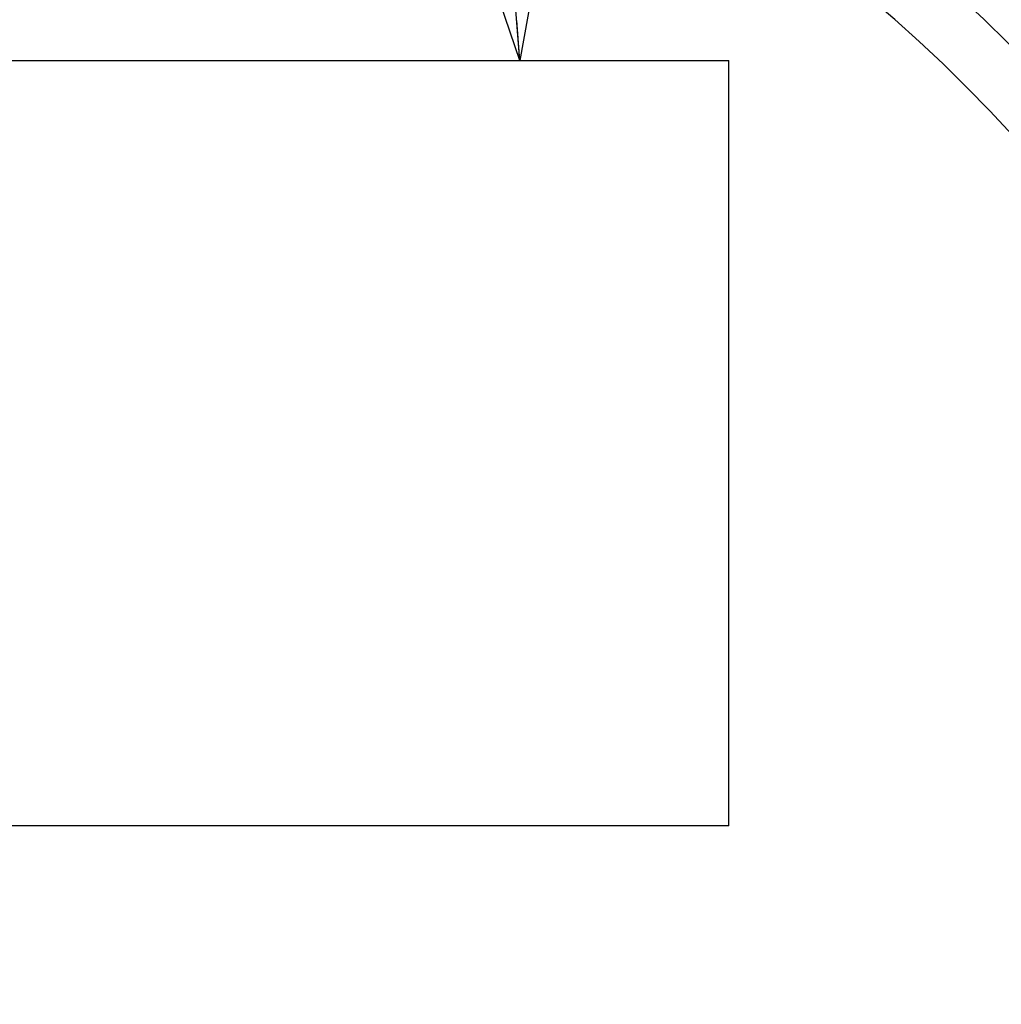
# Model space of a CAD drawing. Header units: millimetres. Extents: x 0 to 1735, y 0 to 1188.
# Tile 78 of 139: x 233 to 258, y 794 to 819. Entities that reach past the tile are written whole.
import ezdxf

# ---------------------------------------------------------------- set-up
doc = ezdxf.new("R2010")
doc.units = ezdxf.units.MM
doc.header["$LTSCALE"] = 0.727559
doc.layers.add('NoLayerName_001', color=7, linetype='Continuous')
doc.layers.add('NoLayerName_002', color=7, linetype='Continuous')
doc.styles.get("Standard").update_dxf_attribs({"font": 'txt', "bigfont": 'extfont2'})
doc.dimstyles.get("Standard").update_dxf_attribs({"dimtxt": 2.5, "dimasz": 2.5, "dimexe": 1, "dimexo": 1, "dimtad": 1, "dimdec": 3, "dimzin": 0, "dimdsep": 46, "dimtxsty": 'Standard', "dimcen": 2.5, "dimadec": 3, "dimazin": 0, "dimtfac": 0.75, "dimtdec": 3, "dimtmove": 0, "dimatfit": 3, "dimfxl": 1, "dimarcsym": 0})

msp = doc.modelspace()

# ---------------------------------------------------------------- linework, layer by layer
at = {"layer": 'NoLayerName_001', "color": 7, "linetype": 'Continuous', "lineweight": 25}
for p, q in [((208.99999821, 817.49999931), (250.99999716, 817.49999931)), ((250.99999716, 798.49999979), (250.99999716, 817.49999931)), ((250.99999716, 798.49999979), (208.99999821, 798.49999979))]:
    msp.add_line(p, q, dxfattribs=at)
for radius, start, end in [(39.49999901, 318.330134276, 270), (37.99999905, 319.685090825, 270.716215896)]:
    msp.add_arc((229.99999769, 790), radius, start, end, dxfattribs=at)

# ---------------------------------------------------------------- leaders
at = {"layer": 'NoLayerName_002', "color": 3, "linetype": 'Continuous', "lineweight": 13, "annotation_type": 0, "has_hookline": 1, "hookline_direction": 1, "text_width": 98.181136}
msp.add_leader([(245.80934998, 817.49999931), (238.625, 913.375), (230.625, 913.375)], dimstyle='Standard', override={"dimtxt": 12.8, "dimasz": 8, "dimldrblk": 'OPEN30'}, dxfattribs=at)

doc.saveas('drawing.dxf')
